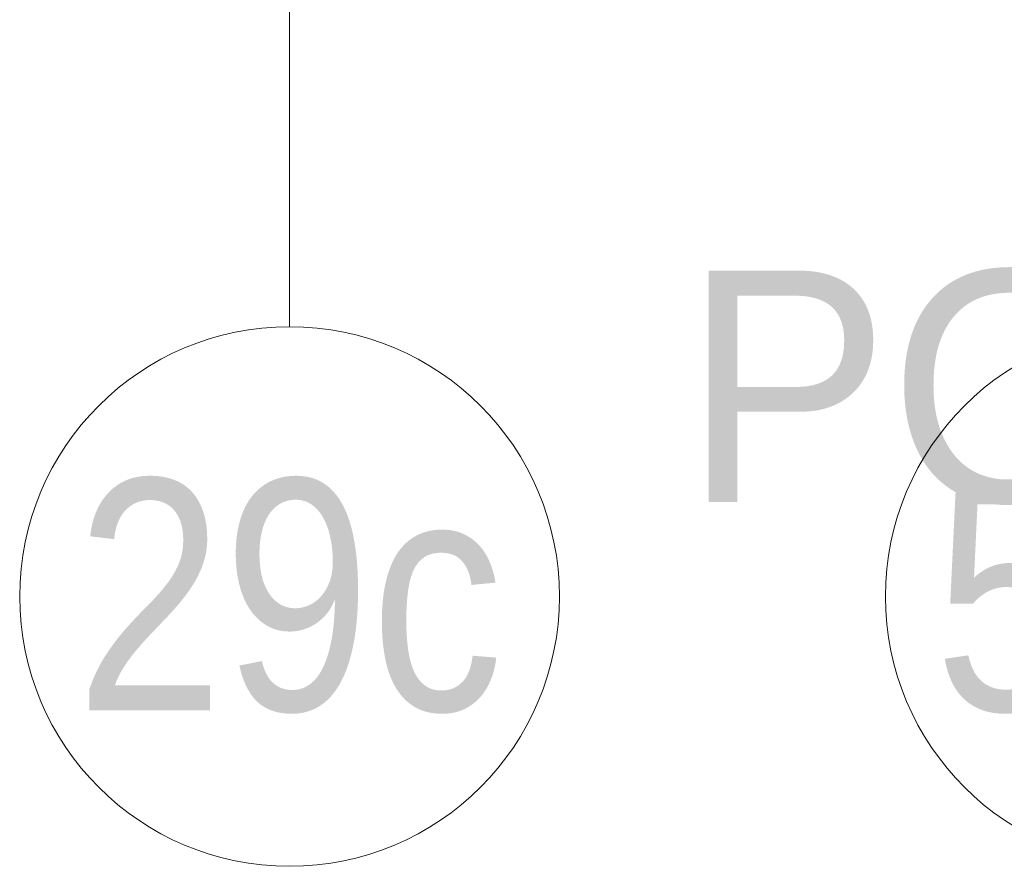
# Model space of a CAD drawing. Header units: millimetres. Extents: x 811 to 573824, y 137 to 100812.
# Tile 118 of 143: x 454955 to 455465, y 76811 to 77250. Entities that reach past the tile are written whole.
import ezdxf

# ---------------------------------------------------------------- set-up
doc = ezdxf.new("R2010")
doc.units = ezdxf.units.MM
doc.header["$LTSCALE"] = 3
doc.header["$MEASUREMENT"] = 0
doc.layers.add('BOH TEXT', color=7, linetype='Continuous', lineweight=0)
doc.layers.add('KITCHEN EQUIPMENT CODES', color=252, linetype='Continuous', lineweight=0)
doc.styles.add('ARA-30', font='stylu.ttf', dxfattribs={"height": 60})
doc.styles.add('ARC SCALE50', font='swissc.ttf', dxfattribs={"height": 100})

msp = doc.modelspace()

# ---------------------------------------------------------------- linework, layer by layer
at = {"layer": 'KITCHEN EQUIPMENT CODES'}
msp.add_line((455094.58, 77391.19, 0.11), (455094.57, 77090.53, 0.11), dxfattribs=at)
for centre in [(455094.57, 76950.53, 0.11), (455543.67, 76950.53, 0.11)]:
    msp.add_circle(centre, 140, dxfattribs=at)

# ---------------------------------------------------------------- texts
at = {"layer": 'BOH TEXT', "insert": (455298.77, 77119.64, 0.11), "char_height": 120, "attachment_point": 1, "style": 'ARA-30'}
msp.add_mtext_dynamic_manual_height_columns('POT WASH', width=2181.7807, gutter_width=1, heights=[0], dxfattribs=at)
at = {"layer": 'KITCHEN EQUIPMENT CODES', "color": 6, "char_height": 120, "width": 192.712, "attachment_point": 5, "style": 'ARC SCALE50'}
for s, insert in [('29c', (455094.57, 76950.53, 0.11)), ('50a', (455543.67, 76950.53, 0.11))]:
    msp.add_mtext(s, dxfattribs=dict(at, insert=insert))

doc.saveas('drawing.dxf')
